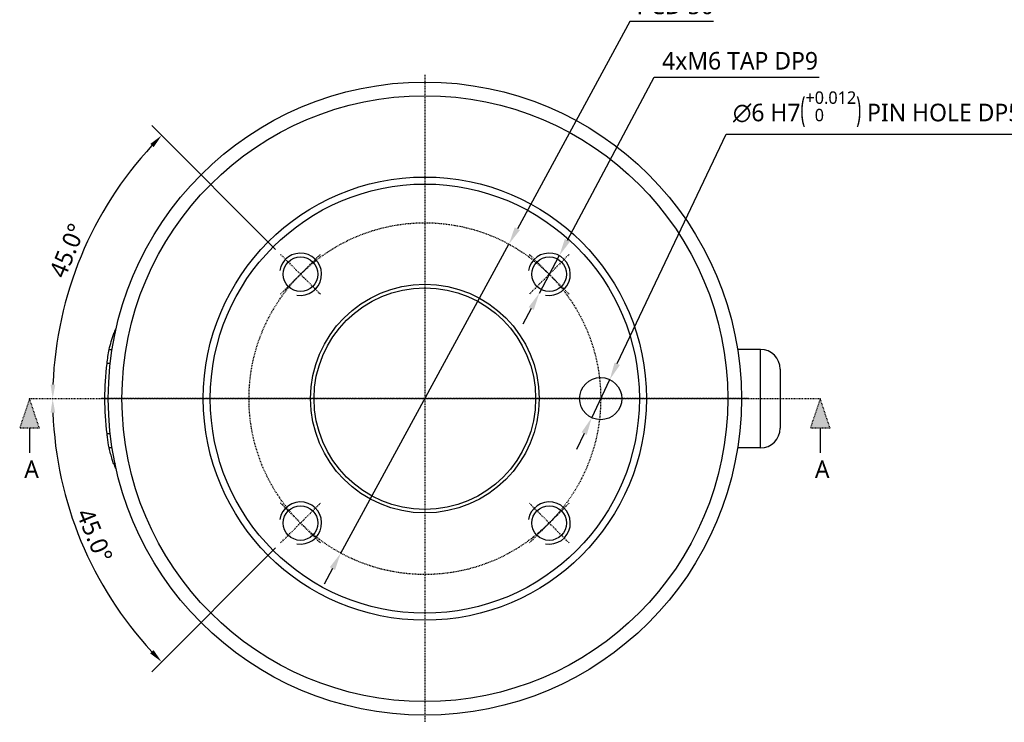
# Model space of a CAD drawing. Header units: millimetres. Extents: x 0 to 5219, y 0 to 2970.
# Tile 168 of 229: x 4294 to 4434, y 95 to 195. Entities that reach past the tile are written whole.
import ezdxf

# ---------------------------------------------------------------- set-up
doc = ezdxf.new("R2010")
doc.units = ezdxf.units.MM
doc.header["$LTSCALE"] = 0.2
doc.linetypes.add('CENTER2', pattern=[1.125, 0.75, -0.125, 0.125, -0.125])
doc.linetypes.add('CENTERX2', pattern=[4, 2.5, -0.5, 0.5, -0.5])
doc.layers.add('02_Center Line', color=1, linetype='CENTER2')
doc.layers.add('05_Section Line', color=3, linetype='Continuous')
doc.layers.add('14_Mark', color=7, linetype='Continuous', true_color=0xe03c31)
doc.styles.add('Rainbow-2.5 Style', font='malgunsl.ttf')
doc.dimstyles.new('Rainbow-2.5 Style$2', dxfattribs={"dimtxt": 2.5, "dimasz": 2, "dimexe": 2, "dimexo": 1, "dimgap": 0.8, "dimtad": 1, "dimzin": 9, "dimdsep": 46, "dimtxsty": 'Rainbow-2.5 Style', "dimcen": 0, "dimclrd": 251, "dimclre": 251, "dimclrt": 256, "dimadec": 1, "dimazin": 0, "dimtp": 0.1, "dimtm": 0.1, "dimtfac": 0.61, "dimtmove": 0, "dimatfit": 3, "dimfxl": 1, "dimlwd": -1, "dimlwe": -1, "dimarcsym": 1})
doc.dimstyles.new('Rainbow-2.5 Style$3', dxfattribs={"dimtxt": 2.5, "dimasz": 2.5, "dimexe": 1, "dimexo": 1, "dimgap": 1, "dimtad": 1, "dimtoh": 1, "dimdsep": 46, "dimtxsty": 'Rainbow-2.5 Style', "dimcen": 0, "dimclrd": 251, "dimclre": 251, "dimclrt": 7, "dimazin": 3, "dimtp": 0.1, "dimtm": 0.1, "dimtfac": 0.71, "dimtmove": 0, "dimatfit": 3, "dimfxl": 1, "dimlwd": -1, "dimlwe": -1, "dimarcsym": 1})

# ---------------------------------------------------------------- blocks, each defined once
blk = doc.blocks.new('Blk$I50J4-5N2301H')
for p, q in [((47.7, 7), (44.45, 7)), ((47.7, -7), (47.7, 7)), ((50.5, 4.2), (50.5, -4.2)), ((47.7, -7), (44.45, -7))]:
    blk.add_line(p, q)
for centre, radius in [((0, 0), 45), ((0, 0), 43.06), ((0, 0), 31.5), ((0, 0), 30.5), ((-17.68, 17.68), 2.46), ((17.68, 17.68), 2.46), ((0, 0), 16.25), ((0, 0), 15.75), ((25, 0), 3), ((-17.68, -17.68), 2.46), ((17.68, -17.68), 2.46)]:
    blk.add_circle(centre, radius)
for centre, start, end in [((47.7, 4.2), 0, 90), ((47.7, -4.2), 270, 0)]:
    blk.add_arc(centre, 2.8, start, end)
for points, knots in [([(-44.02, 9.73), (-43.99, 9.79), (-43.95, 9.86), (-43.9, 9.95), (-43.89, 9.97), (-43.88, 10)], [0.00463813, 0.00463813, 0.00463813, 0.00463813, 0.02846184, 0.02846184, 0.03712851, 0.03712851, 0.03712851, 0.03712851]), ([(-44.87, 6.99), (-44.79, 7.38), (-44.69, 7.76), (-44.53, 8.33), (-44.48, 8.52), (-44.36, 8.89), (-44.3, 9.08), (-44.22, 9.27)], [0, 0, 0, 0, 0.1204845, 0.1204845, 0.1815166, 0.1815166, 0.2425487, 0.2425487, 0.2425487, 0.2425487]), ([(-44.21, 9.3), (-44.18, 9.37), (-44.14, 9.4), (-44.08, 9.36), (-44.06, 9.32), (-44.05, 9.27)], [10.889931, 10.889931, 10.889931, 10.889931, 11.886462, 11.886462, 12.517617, 12.517617, 12.517617, 12.517617]), ([(-44.14, 9.39), (-44.11, 9.53), (-44.07, 9.64), (-44.03, 9.71), (-44, 9.77), (-43.96, 9.8), (-43.92, 9.78)], [9.931048, 9.931048, 9.931048, 9.931048, 10.842339, 10.842339, 10.842339, 11.663125, 11.663125, 11.663125, 11.663125]), ([(-44.13, 9.39), (-44.11, 9.4), (-44.09, 9.41), (-44.07, 9.43), (-44.06, 9.44), (-44.05, 9.45), (-44.05, 9.45), (-44.05, 9.45)], [0.00181819, 0.00181819, 0.00181819, 0.00181819, 0.0159612, 0.0159612, 0.02749004, 0.02749004, 0.04474478, 0.04474478, 0.04474478, 0.04474478]), ([(-44.87, 6.99), (-44.87, 6.99), (-44.87, 6.99), (-44.87, 6.99), (-44.87, 6.99), (-44.87, 6.99), (-44.87, 6.99), (-44.83, 6.99), (-44.69, 6.99), (-44.45, 6.99)], [-5.443397, -5.443397, -5.443397, -5.443397, -5.1247, -5.1247, -5.1247, -5.082989, -5.082989, -5.082989, -2.699529, -2.699529, -2.699529, -2.699529]), ([(-44.72, 4.99), (-44.81, 4.99), (-44.89, 4.99), (-44.96, 4.99), (-45.08, 4.99), (-45.16, 4.99), (-45.17, 4.99), (-45.18, 4.99), (-45.18, 4.99), (-45.18, 4.99)], [2.618679, 2.618679, 2.618679, 2.618679, 3.510907, 3.510907, 3.510907, 5.294969, 5.294969, 5.294969, 5.547731, 5.547731, 5.547731, 5.547731]), ([(-44.72, -4.99), (-44.81, -4.99), (-44.89, -4.99), (-44.96, -4.99), (-45.08, -4.99), (-45.16, -4.99), (-45.17, -4.99), (-45.18, -4.99), (-45.18, -4.99), (-45.18, -5)], [2.619683, 2.619683, 2.619683, 2.619683, 3.510907, 3.510907, 3.510907, 5.294969, 5.294969, 5.294969, 5.551487, 5.551487, 5.551487, 5.551487]), ([(-44.87, -6.99), (-44.99, -6.5), (-45.05, -5.99), (-45.14, -5.32), (-45.16, -5.16), (-45.18, -5)], [0, 0, 0, 0, 0.1534622, 0.1534622, 0.2022255, 0.2022255, 0.2022255, 0.2022255]), ([(-44.45, -6.99), (-44.69, -6.99), (-44.83, -6.99), (-44.87, -6.99), (-44.87, -6.99), (-44.87, -6.99), (-44.87, -6.99), (-44.87, -6.99), (-44.87, -6.99), (-44.87, -6.99)], [2.700728, 2.700728, 2.700728, 2.700728, 5.082989, 5.082989, 5.082989, 5.1247, 5.1247, 5.1247, 5.450317, 5.450317, 5.450317, 5.450317]), ([(-44.23, -9.27), (-44.31, -9.06), (-44.38, -8.84), (-44.52, -8.37), (-44.6, -8.11), (-44.74, -7.56), (-44.81, -7.28), (-44.87, -6.99)], [0, 0, 0, 0, 0.0698358, 0.0698358, 0.154526, 0.154526, 0.2420941, 0.2420941, 0.2420941, 0.2420941]), ([(-44.05, -9.27), (-44.06, -9.33), (-44.08, -9.36), (-44.14, -9.41), (-44.19, -9.37), (-44.23, -9.27)], [-12.546701, -12.546701, -12.546701, -12.546701, -11.915365, -11.915365, -10.788896, -10.788896, -10.788896, -10.788896]), ([(-43.92, -9.79), (-43.96, -9.8), (-44, -9.78), (-44.03, -9.72), (-44.07, -9.65), (-44.11, -9.54), (-44.14, -9.39)], [-11.70018, -11.70018, -11.70018, -11.70018, -10.870941, -10.870941, -10.870941, -9.946271, -9.946271, -9.946271, -9.946271]), ([(-44.05, -9.46), (-44.05, -9.46), (-44.05, -9.46), (-44.06, -9.45), (-44.07, -9.44), (-44.09, -9.42), (-44.11, -9.4), (-44.14, -9.39)], [0.40582951, 0.40582951, 0.40582951, 0.40582951, 0.419188, 0.419188, 0.43443202, 0.43443202, 0.44951163, 0.44951163, 0.44951163, 0.44951163])]:
    blk.add_open_spline(points, degree=3, knots=knots)
for points in [[(-44.22, 9.27), (-44.22, 9.28), (-44.22, 9.29), (-44.21, 9.3)], [(-44.05, 9.27), (-44.05, 9.26), (-44.04, 9.25), (-44.04, 9.24)], [(-45.18, 4.99), (-45.1, 5.66), (-45.02, 6.33), (-44.87, 6.99)], [(-45.48, 0), (-45.48, 1.67), (-45.38, 3.33), (-45.18, 4.99)], [(-45.18, 4.99), (-45.18, 4.99), (-45.18, 4.99), (-45.18, 4.99)], [(-45.48, 0), (-45.48, 0), (-45.32, 0), (-45, 0.01)], [(-45.18, -5), (-45.38, -3.34), (-45.48, -1.67), (-45.48, 0)], [(-44.87, -6.99), (-44.87, -6.99), (-44.87, -6.99), (-44.87, -6.99)], [(-44.04, -9.24), (-44.04, -9.25), (-44.05, -9.26), (-44.05, -9.27)], [(-43.87, -10.01), (-43.92, -9.92), (-43.97, -9.83), (-44.02, -9.73)]]:
    blk.add_open_spline(points, degree=3)
at = {"layer": '02_Center Line'}
for p, q in [((0, 46), (0, -46)), ((-20.51, 20.51), (-14.85, 14.85)), ((-20.51, 14.85), (-14.85, 20.51)), ((20.51, 20.51), (14.85, 14.85)), ((14.85, 20.51), (20.51, 14.85)), ((46, 0), (-46, 0)), ((-20.51, -20.51), (-14.85, -14.85)), ((-14.85, -20.51), (-20.51, -14.85)), ((20.51, -20.51), (14.85, -14.85)), ((20.51, -14.85), (14.85, -20.51))]:
    blk.add_line(p, q, dxfattribs=at)
blk.add_circle((0, 0), 25, dxfattribs=at)
at = {"layer": '05_Section Line'}
for centre in [(-17.68, 17.68), (17.68, 17.68), (-17.68, -17.68), (17.68, -17.68)]:
    blk.add_arc(centre, 3, 260, 170, dxfattribs=at)
blk = doc.blocks.new('*D155')
at = {"color": 251, "linetype": 'ByBlock', "transparency": 16777216}
for p, q in [((4371.83, 163.66), (4384.14, 186.84)), ((4384.14, 186.84), (4407.61, 186.84)), ((4367.85, 156.15), (4370.66, 161.45)), ((4366.68, 153.94), (4365.51, 151.73))]:
    blk.add_line(p, q, dxfattribs=at)
at = {"color": 251, "transparency": 16777216}
for points in [[(4371.47, 163.85), (4372.2, 163.46), (4370.66, 161.45)], [(4366.31, 154.14), (4367.05, 153.75), (4367.85, 156.15)]]:
    blk.add_solid(points, dxfattribs=at)
at = {"layer": 'Defpoints', "color": 0, "transparency": 16777216}
for p in [(4370.66, 161.45), (4367.85, 156.15)]:
    blk.add_point(p, dxfattribs=at)
at = {"color": 7, "transparency": 16777216, "insert": (4396.37, 189.14), "char_height": 2.5, "attachment_point": 5, "style": 'Rainbow-2.5 Style'}
blk.add_mtext('4xM6 TAP DP9', dxfattribs=at)
blk = doc.blocks.new('*D156')
at = {"color": 251, "linetype": 'ByBlock', "transparency": 16777216}
for p, q in [((4378.92, 146.11), (4394.4, 178.75)), ((4394.4, 178.75), (4445.15, 178.75)), ((4375.28, 138.43), (4377.85, 143.85)), ((4374.21, 136.17), (4373.13, 133.91))]:
    blk.add_line(p, q, dxfattribs=at)
at = {"color": 251, "transparency": 16777216}
for points in [[(4378.54, 146.28), (4379.3, 145.93), (4377.85, 143.85)], [(4373.83, 136.35), (4374.58, 135.99), (4375.28, 138.43)]]:
    blk.add_solid(points, dxfattribs=at)
at = {"layer": 'Defpoints', "color": 0, "transparency": 16777216}
for p in [(4377.85, 143.85), (4375.28, 138.43)]:
    blk.add_point(p, dxfattribs=at)
at = {"color": 7, "transparency": 16777216, "insert": (4420.27, 182.29), "char_height": 2.5, "attachment_point": 5, "style": 'Rainbow-2.5 Style'}
blk.add_mtext('∅6{}{\\C7; H7\\C3;{\\H1.42x;\\W0.5;(}{\\A2;\\H0.71x;+\\S0.012^ 0;}{\\H1.42x;\\W0.5;)}}{{}} PIN HOLE DP5.5mm', dxfattribs=at)
blk = doc.blocks.new('A$Cdb6af115')
at = {"layer": '14_Mark', "linetype": 'CENTERX2'}
blk.add_hatch(color=256, dxfattribs=at).paths.add_polyline_path([(0, 0), (6, -2), (6, 2)])
for p, q in [((6, 2), (0, 0)), ((6, 2), (6, -2)), ((0, 0), (6, -2))]:
    blk.add_line(p, q)
at = {"layer": '14_Mark'}
blk.add_line((6, 0), (11, 0), dxfattribs=at)
blk = doc.blocks.new('*D162')
at = {"color": 251, "linetype": 'ByBlock', "transparency": 16777216}
blk.add_line((4330.35, 162.35), (4312.74, 179.96), dxfattribs=at)
blk.add_arc((4351.56, 141.14), 52.9, 137.1661, 177.8339, dxfattribs=at)
at = {"color": 251, "transparency": 16777216}
for points in [[(4312.53, 177.34), (4313.01, 176.88), (4314.15, 178.55)], [(4299.03, 143.13), (4298.36, 143.14), (4298.66, 141.14)]]:
    blk.add_solid(points, dxfattribs=at)
at = {"layer": 'Defpoints', "color": 0, "transparency": 16777216}
for p in [(4305.75, 167.59), (4331.06, 161.64), (4336.71, 155.99), (4295.37, 141.14), (4407.76, 141.14)]:
    blk.add_point(p, dxfattribs=at)
at = {"transparency": 16777216, "insert": (4300.75, 162.19), "char_height": 2.5, "attachment_point": 5, "rotation": 67.5, "style": 'Rainbow-2.5 Style'}
blk.add_mtext('45.0°', dxfattribs=at)
blk = doc.blocks.new('*D163')
at = {"color": 251, "linetype": 'ByBlock', "transparency": 16777216}
blk.add_line((4330.35, 119.93), (4312.74, 102.31), dxfattribs=at)
blk.add_arc((4351.56, 141.14), 52.91, 182.1658, 222.8342, dxfattribs=at)
at = {"color": 251, "transparency": 16777216}
for points in [[(4298.36, 139.13), (4299.02, 139.14), (4298.65, 141.14)], [(4313, 105.4), (4312.52, 104.93), (4314.15, 103.72)]]:
    blk.add_solid(points, dxfattribs=at)
at = {"layer": 'Defpoints', "color": 0, "transparency": 16777216}
for p in [(4295.37, 141.14), (4407.76, 141.14), (4300.46, 127.44), (4336.71, 126.29), (4331.06, 120.63)]:
    blk.add_point(p, dxfattribs=at)
at = {"transparency": 16777216, "insert": (4304.61, 121.69), "char_height": 2.5, "attachment_point": 5, "rotation": 292.5, "style": 'Rainbow-2.5 Style'}
blk.add_mtext('45.0°', dxfattribs=at)
blk = doc.blocks.new('*D164')
at = {"color": 251, "linetype": 'ByBlock', "transparency": 16777216}
for p, q in [((4380.72, 194.72), (4364.71, 165.29)), ((4392.58, 194.72), (4380.72, 194.72)), ((4339.61, 119.18), (4363.51, 163.1)), ((4338.42, 116.98), (4337.23, 114.79))]:
    blk.add_line(p, q, dxfattribs=at)
at = {"color": 251, "transparency": 16777216}
for points in [[(4364.34, 165.49), (4365.07, 165.09), (4363.51, 163.1)], [(4338.05, 117.18), (4338.79, 116.78), (4339.61, 119.18)]]:
    blk.add_solid(points, dxfattribs=at)
at = {"layer": 'Defpoints', "color": 0, "transparency": 16777216}
for p in [(4363.51, 163.1), (4339.61, 119.18)]:
    blk.add_point(p, dxfattribs=at)
at = {"color": 7, "transparency": 16777216, "insert": (4387.15, 197.01), "char_height": 2.5, "attachment_point": 5, "style": 'Rainbow-2.5 Style'}
blk.add_mtext('PCD 50', dxfattribs=at)

msp = doc.modelspace()

# ---------------------------------------------------------------- linework, layer by layer
at = {"layer": '02_Center Line'}
for p, q in [((4351.564, 187.138), (4351.564, 95.138)), ((4295.367, 141.138), (4407.763, 141.138))]:
    msp.add_line(p, q, dxfattribs=at)

# ---------------------------------------------------------------- block references
msp.add_blockref('Blk$I50J4-5N2301H', (4351.564, 141.138))
at = {"layer": '02_Center Line', "linetype": 'CENTERX2', "xscale": 0.7, "yscale": 0.7, "zscale": 0.7, "rotation": 270}
for p in [(4295.367, 141.138), (4407.763, 141.138)]:
    msp.add_blockref('A$Cdb6af115', p, dxfattribs=at)

# ---------------------------------------------------------------- texts
at = {"layer": '02_Center Line', "linetype": 'CENTERX2', "char_height": 2.5, "attachment_point": 7, "style": 'Rainbow-2.5 Style'}
for insert in [(4294.615, 129.855), (4407.01, 129.855)]:
    msp.add_mtext('A', dxfattribs=dict(at, insert=insert))

# ---------------------------------------------------------------- dimensions: what is measured, and where the dimension line sits
dim = msp.add_diameter_dim_2p(p1=(4339.615, 119.179), p2=(4363.513, 163.098), dimstyle='Rainbow-2.5 Style$3', override={"dimpost": 'PCD <>'})
dim.commit()
dim.dimension.update_dxf_attribs({"geometry": '*D164', "text_midpoint": (4387.152, 194.72), "dimtype": 163})
for p1, p2, text, override, picture, middle in [((4367.85, 156.149), (4370.663, 161.449), '4xM<> TAP DP9', {"dimpost": '<>', "dimatfit": 2}, '*D155', (4396.373, 186.843)), ((4375.277, 138.426), (4377.848, 143.847), '<>{}{\\C7; H7\\C3;{\\H1.42x;\\W0.5;(}{\\A2;\\H0.71x;+\\S0.012^ 0;}{\\H1.42x;\\W0.5;)}}{{}} PIN HOLE DP5.5mm', {"dimtp": 0.03, "dimtm": 0, "dimtdec": 3, "dimatfit": 2}, '*D156', (4420.273, 178.748))]:
    dim = msp.add_diameter_dim_2p(p1=p1, p2=p2, text=text, dimstyle='Rainbow-2.5 Style$3', override=override)
    dim.commit()
    dim.dimension.update_dxf_attribs({"geometry": picture, "text_midpoint": middle, "dimtype": 163})
for base, line1, line2, picture, middle in [((4305.747, 167.591), ((4295.367, 141.138), (4407.763, 141.138)), ((4331.058, 161.644), (4336.715, 155.987)), '*D162', (4300.752, 162.185)), ((4300.455, 127.444), ((4331.058, 120.632), (4336.715, 126.289)), ((4295.367, 141.138), (4407.763, 141.138)), '*D163', (4304.614, 121.691))]:
    dim = msp.add_angular_dim_2l(base=base, line1=line1, line2=line2, dimstyle='Rainbow-2.5 Style$2')
    dim.commit()
    dim.dimension.update_dxf_attribs({"geometry": picture, "text_midpoint": middle})

doc.saveas('drawing.dxf')
